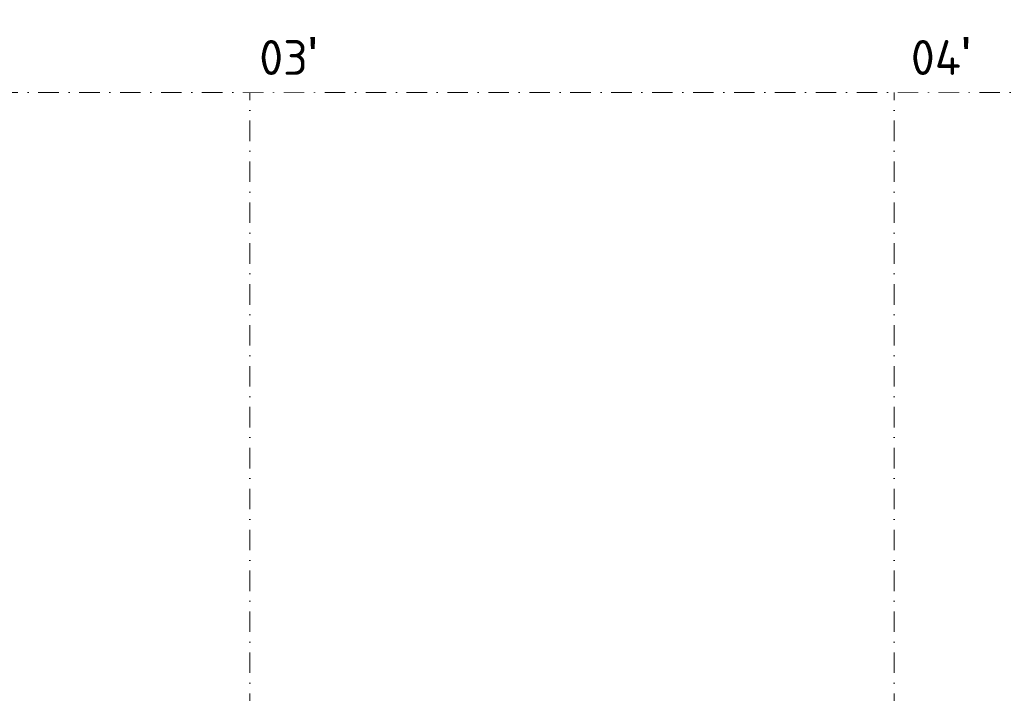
# Model space of a CAD drawing. Header units: millimetres. Extents: x -725694 to 5289369, y -1488057 to 2187451.
# Tile 191 of 256: x 25714 to 44050, y 238108 to 250655. Entities that reach past the tile are written whole.
import ezdxf

# ---------------------------------------------------------------- set-up
doc = ezdxf.new("R2010")
doc.units = ezdxf.units.MM
doc.linetypes.add('CENTERX2', pattern=[101.6, 63.5, -12.7, 12.7, -12.7])
doc.linetypes.add('DASHDOT', pattern=[25.4, 12.7, -6.35, 0, -6.35])
doc.layers.add('A99_N_txt-popis-200', color=240, linetype='Continuous', lineweight=5)
doc.layers.add('A99_S_osy', color=1, linetype='CENTERX2', lineweight=5)
doc.styles.add('ad_popis 100', font='isocpeur.ttf', dxfattribs={"height": 200})

msp = doc.modelspace()

# ---------------------------------------------------------------- linework, layer by layer
at = {"layer": 'A99_S_osy', "linetype": 'DASHDOT', "lineweight": 5, "ltscale": 30}
for points in [[(30000, 250300), (30000, 146890)], [(42000, 250300), (42000, 146890)], [(152950, 249300), (4375, 249300)]]:
    msp.add_lwpolyline(points, dxfattribs=at)

# ---------------------------------------------------------------- next in the draw order: texts
at = {"layer": 'A99_N_txt-popis-200', "color": 1, "lineweight": 0, "char_height": 650, "attachment_point": 1, "style": 'ad_popis 100', "bg_fill": 2}
for s, insert in [("03{\\fArial|b0|i0|c238|p34;\\H1.08333x;'}", (30175, 250330)), ("04{\\fArial|b0|i0|c238|p34;\\H1.08333x;'}", (42310, 250330))]:
    msp.add_mtext_dynamic_manual_height_columns(s, width=832.5, gutter_width=1000, heights=[0], dxfattribs=dict(at, insert=insert))

doc.saveas('drawing.dxf')
